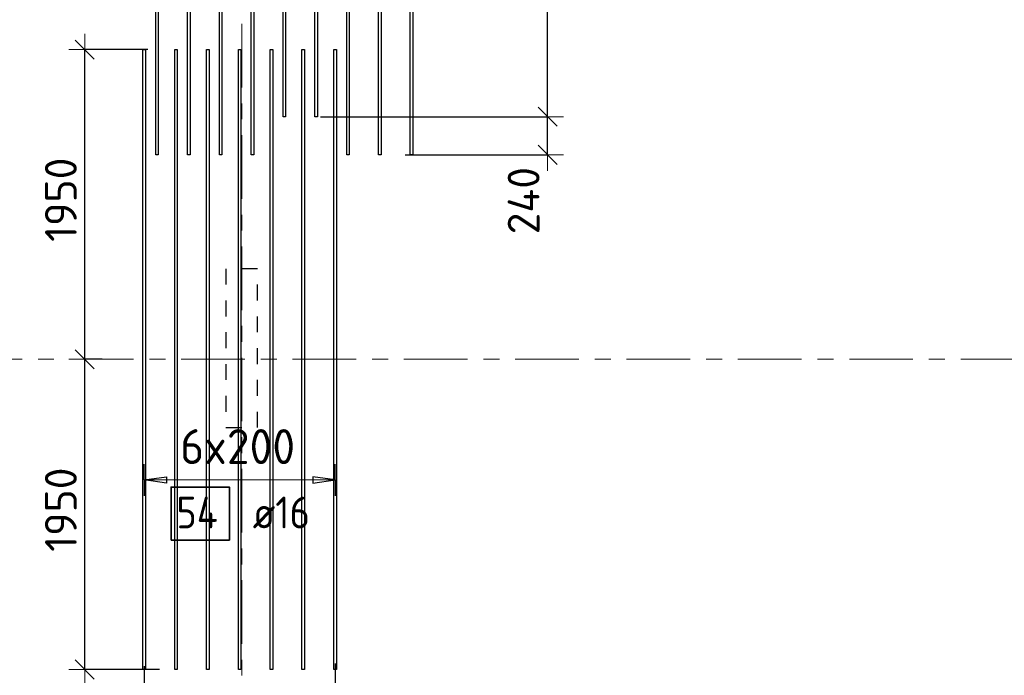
# Model space of a CAD drawing. Header units: metres. Extents: x -38 to 107, y -15 to 21.
# Tile 36 of 133: x 46.75 to 52.94, y 1.31 to 5.44. Entities that reach past the tile are written whole.
import ezdxf

# ---------------------------------------------------------------- set-up
doc = ezdxf.new("R2010")
doc.units = ezdxf.units.M
doc.header["$PDMODE"] = 65
for name, pattern in [('______11', [0.5, 0.4, -0.05, 0, -0.05]), ('______2', [0.0405, 0.03, -0.0105]), ('______5', [1.1, 0.8, -0.1, 0.1, -0.1])]:
    doc.linetypes.add(name, pattern=pattern)
doc.layers.add('XR$2$Осевая линия (1)', color=7, linetype='______5', lineweight=13)
doc.layers.add('XR$4$Размерная линия (1)', color=7, linetype='Continuous', lineweight=13)
for name, color, linetype, lineweight, true_color in [('XR$4$Арм.стержн.Доп. Арм верхн.зоны Х', 7, 'Continuous', 35, 0x8c8cff), ('XR$4$Арм.стержн.Доп. Арм. верхн.зоны У', 7, 'Continuous', 35, 0x739641), ('XR$6$Стена_ бетон несущ.', 7, 'Continuous', 70, 0xb4b496)]:
    doc.layers.add(name, color=color, linetype=linetype, lineweight=lineweight, true_color=true_color)
doc.styles.add('ISOCPEUR', font='txt')
doc.dimstyles.new('DIMSTYLE_3', dxfattribs={"dimtxt": 0.2, "dimasz": 0.2, "dimexe": 0, "dimexo": 0, "dimgap": 0.1, "dimtad": 2, "dimdec": 0, "dimlfac": 1000, "dimrnd": 5, "dimzin": 12, "dimdsep": 46, "dimtxsty": 'ISOCPEUR', "dimblk1": 'ALL_ML_STRICH', "dimblk2": 'ALL_ML_STRICH', "dimsah": 1, "dimcen": 0, "dimclrd": 7, "dimclre": 256, "dimclrt": 7, "dimadec": 0, "dimazin": 0, "dimtfac": 1, "dimtdec": 0, "dimtix": 1, "dimtmove": 2, "dimatfit": 3, "dimfxl": 0, "dimtzin": 0, "dimlwd": 0, "dimlwe": -3, "dimarcsym": 0})
doc.dimstyles.new('DIMSTYLE_33', dxfattribs={"dimtxt": 0.2, "dimasz": 0.2, "dimexe": 0, "dimexo": 0, "dimgap": 0.1, "dimtad": 2, "dimdec": 0, "dimlfac": 1000, "dimrnd": 5, "dimzin": 12, "dimdsep": 46, "dimtxsty": 'ISOCPEUR', "dimblk1": 'ALL_ML_STRICH', "dimblk2": 'ALL_ML_STRICH', "dimsah": 1, "dimcen": 0, "dimclrd": 7, "dimclre": 256, "dimclrt": 7, "dimadec": 0, "dimazin": 0, "dimtfac": 1, "dimtdec": 0, "dimtix": 1, "dimtmove": 2, "dimatfit": 3, "dimfxl": 0, "dimtvp": 1.2, "dimtzin": 0, "dimlwd": 0, "dimlwe": -3, "dimarcsym": 0})

# ---------------------------------------------------------------- blocks, each defined once
blk = doc.blocks.new('ALL_ML_STRICH')
at = {"color": 0, "linetype": 'ByBlock', "lineweight": -2}
for p, q in [((0, -0.5), (0, 0.5)), ((-1, 0), (0.5, 0)), ((-0.3, -0.3), (0.3, 0.3))]:
    blk.add_line(p, q, dxfattribs=at)
blk = doc.blocks.new('*D513')
at = {"layer": 'DEFPOINTS', "color": 7, "linetype": 'Continuous', "lineweight": 13, "transparency": 33554687}
for p in [(47.537, 1.3888), (48.15, 1.2006), (47.537, 0.8224)]:
    blk.add_point(p, dxfattribs=at)
at = {"layer": 'XR$4$Размерная линия (1)', "color": 9, "linetype": 'Continuous', "lineweight": -2, "true_color": 0xc7c7c7, "transparency": 33554687}
for p, q in [((47.537, 1.3688), (47.537, 0.8224)), ((48.15, 1.1806), (48.15, 0.8224))]:
    blk.add_line(p, q, dxfattribs=at)
at = {"layer": 'XR$4$Размерная линия (1)', "color": 7, "linetype": 'Continuous', "lineweight": -2, "transparency": 33554687}
blk.add_line((47.537, 0.8224), (48.15, 0.8224), dxfattribs=at)
at = {"layer": 'XR$4$Размерная линия (1)', "color": 7, "linetype": 'Continuous', "lineweight": 13, "transparency": 33554687, "xscale": 0.2, "yscale": 0.2, "zscale": 0.2, "rotation": 180}
blk.add_blockref('ALL_ML_STRICH', (47.537, 0.8224), dxfattribs=at)
at = {"layer": 'XR$4$Размерная линия (1)', "color": 7, "linetype": 'Continuous', "lineweight": 13, "transparency": 33554687, "xscale": 0.2, "yscale": 0.2, "zscale": 0.2}
blk.add_blockref('ALL_ML_STRICH', (48.15, 0.8224), dxfattribs=at)
at = {"layer": 'XR$4$Размерная линия (1)', "color": 7, "linetype": 'Continuous', "lineweight": 13, "transparency": 33554687, "insert": (47.8735, 0.9724), "char_height": 0.2, "width": 0.6, "attachment_point": 5, "style": 'ISOCPEUR'}
blk.add_mtext('\\A1;{615}', dxfattribs=at)
blk = doc.blocks.new('*D514')
at = {"layer": 'DEFPOINTS', "color": 7, "linetype": 'Continuous', "lineweight": 13, "transparency": 33554687}
for p in [(48.737, 1.4063), (48.15, 1.2006), (48.15, 0.8224)]:
    blk.add_point(p, dxfattribs=at)
at = {"layer": 'XR$4$Размерная линия (1)', "color": 9, "linetype": 'Continuous', "lineweight": -2, "true_color": 0xc7c7c7, "transparency": 33554687}
for p, q in [((48.737, 1.3863), (48.737, 0.8224)), ((48.15, 1.1806), (48.15, 0.8224))]:
    blk.add_line(p, q, dxfattribs=at)
at = {"layer": 'XR$4$Размерная линия (1)', "color": 7, "linetype": 'Continuous', "lineweight": -2, "transparency": 33554687}
blk.add_line((48.15, 0.8224), (48.737, 0.8224), dxfattribs=at)
at = {"layer": 'XR$4$Размерная линия (1)', "color": 7, "linetype": 'Continuous', "lineweight": 13, "transparency": 33554687, "xscale": 0.2, "yscale": 0.2, "zscale": 0.2, "rotation": 180}
blk.add_blockref('ALL_ML_STRICH', (48.15, 0.8224), dxfattribs=at)
at = {"layer": 'XR$4$Размерная линия (1)', "color": 7, "linetype": 'Continuous', "lineweight": 13, "transparency": 33554687, "xscale": 0.2, "yscale": 0.2, "zscale": 0.2}
blk.add_blockref('ALL_ML_STRICH', (48.737, 0.8224), dxfattribs=at)
at = {"layer": 'XR$4$Размерная линия (1)', "color": 7, "linetype": 'Continuous', "lineweight": 13, "transparency": 33554687, "insert": (48.4535, 0.9724), "char_height": 0.2, "width": 0.6, "attachment_point": 5, "style": 'ISOCPEUR'}
blk.add_mtext('\\A1;{585}', dxfattribs=at)
blk = doc.blocks.new('*D515')
at = {"layer": 'DEFPOINTS', "color": 7, "linetype": 'Continuous', "lineweight": 13, "transparency": 33554687}
for p in [(48.6259, 4.826), (49.1578, 4.5867), (50.073, 4.5867)]:
    blk.add_point(p, dxfattribs=at)
at = {"layer": 'XR$4$Размерная линия (1)', "color": 9, "linetype": 'Continuous', "lineweight": -2, "true_color": 0xc7c7c7, "transparency": 33554687}
for p, q in [((48.6459, 4.826), (50.073, 4.826)), ((49.1778, 4.5867), (50.073, 4.5867))]:
    blk.add_line(p, q, dxfattribs=at)
at = {"layer": 'XR$4$Размерная линия (1)', "color": 7, "linetype": 'Continuous', "lineweight": -2, "transparency": 33554687}
blk.add_line((50.073, 4.5867), (50.073, 4.826), dxfattribs=at)
at = {"layer": 'XR$4$Размерная линия (1)', "color": 7, "linetype": 'Continuous', "lineweight": 13, "transparency": 33554687, "xscale": 0.2, "yscale": 0.2, "zscale": 0.2}
for p, rotation in [((50.073, 4.826), 90), ((50.073, 4.5867), 270)]:
    blk.add_blockref('ALL_ML_STRICH', p, dxfattribs=dict(at, rotation=rotation))
at = {"layer": 'XR$4$Размерная линия (1)', "color": 7, "linetype": 'Continuous', "lineweight": 13, "transparency": 33554687, "insert": (49.9223, 4.2982), "char_height": 0.2, "width": 0.6, "attachment_point": 5, "rotation": 90, "style": 'ISOCPEUR'}
blk.add_mtext('\\A1;{240}', dxfattribs=at)
blk = doc.blocks.new('*D516')
at = {"layer": 'DEFPOINTS', "color": 7, "linetype": 'Continuous', "lineweight": 13, "transparency": 33554687}
for p in [(48.6259, 6.776), (48.6259, 4.826), (50.073, 4.826)]:
    blk.add_point(p, dxfattribs=at)
at = {"layer": 'XR$4$Размерная линия (1)', "color": 9, "linetype": 'Continuous', "lineweight": -2, "true_color": 0xc7c7c7, "transparency": 33554687}
for p, q in [((48.6459, 6.776), (50.073, 6.776)), ((48.6459, 4.826), (50.073, 4.826))]:
    blk.add_line(p, q, dxfattribs=at)
at = {"layer": 'XR$4$Размерная линия (1)', "color": 7, "linetype": 'Continuous', "lineweight": -2, "transparency": 33554687}
blk.add_line((50.073, 4.826), (50.073, 6.776), dxfattribs=at)
at = {"layer": 'XR$4$Размерная линия (1)', "color": 7, "linetype": 'Continuous', "lineweight": 13, "transparency": 33554687, "xscale": 0.2, "yscale": 0.2, "zscale": 0.2}
for p, rotation in [((50.073, 6.776), 90), ((50.073, 4.826), 270)]:
    blk.add_blockref('ALL_ML_STRICH', p, dxfattribs=dict(at, rotation=rotation))
at = {"layer": 'XR$4$Размерная линия (1)', "color": 7, "linetype": 'Continuous', "lineweight": 13, "transparency": 33554687, "insert": (49.923, 5.831), "char_height": 0.2, "width": 0.8, "attachment_point": 5, "rotation": 90, "style": 'ISOCPEUR'}
blk.add_mtext('\\A1;{1950}', dxfattribs=at)
blk = doc.blocks.new('*D519')
at = {"layer": 'DEFPOINTS', "color": 7, "linetype": 'Continuous', "lineweight": 13, "transparency": 33554687}
for p in [(47.2934, 3.3), (47.1633, 1.3484), (47.6541, 1.3484)]:
    blk.add_point(p, dxfattribs=at)
at = {"layer": 'XR$4$Размерная линия (1)', "color": 9, "linetype": 'Continuous', "lineweight": -2, "true_color": 0xc7c7c7, "transparency": 33554687}
for p, q in [((47.2734, 3.3), (47.1633, 3.3)), ((47.6341, 1.3484), (47.1633, 1.3484))]:
    blk.add_line(p, q, dxfattribs=at)
at = {"layer": 'XR$4$Размерная линия (1)', "color": 7, "linetype": 'Continuous', "lineweight": -2, "transparency": 33554687}
blk.add_line((47.1633, 1.3484), (47.1633, 3.3), dxfattribs=at)
at = {"layer": 'XR$4$Размерная линия (1)', "color": 7, "linetype": 'Continuous', "lineweight": 13, "transparency": 33554687, "xscale": 0.2, "yscale": 0.2, "zscale": 0.2}
for p, rotation in [((47.1633, 3.3), 90), ((47.1633, 1.3484), 270)]:
    blk.add_blockref('ALL_ML_STRICH', p, dxfattribs=dict(at, rotation=rotation))
at = {"layer": 'XR$4$Размерная линия (1)', "color": 7, "linetype": 'Continuous', "lineweight": 13, "transparency": 33554687, "insert": (47.0133, 2.3542), "char_height": 0.2, "width": 0.8, "attachment_point": 5, "rotation": 90, "style": 'ISOCPEUR'}
blk.add_mtext('\\A1;{1950}', dxfattribs=at)
blk = doc.blocks.new('*D520')
at = {"layer": 'DEFPOINTS', "color": 7, "linetype": 'Continuous', "lineweight": 13, "transparency": 33554687}
for p in [(47.5793, 5.2484), (47.1633, 3.3), (47.2934, 3.3)]:
    blk.add_point(p, dxfattribs=at)
at = {"layer": 'XR$4$Размерная линия (1)', "color": 9, "linetype": 'Continuous', "lineweight": -2, "true_color": 0xc7c7c7, "transparency": 33554687}
for p, q in [((47.5593, 5.2484), (47.1633, 5.2484)), ((47.2734, 3.3), (47.1633, 3.3))]:
    blk.add_line(p, q, dxfattribs=at)
at = {"layer": 'XR$4$Размерная линия (1)', "color": 7, "linetype": 'Continuous', "lineweight": -2, "transparency": 33554687}
blk.add_line((47.1633, 3.3), (47.1633, 5.2484), dxfattribs=at)
at = {"layer": 'XR$4$Размерная линия (1)', "color": 7, "linetype": 'Continuous', "lineweight": 13, "transparency": 33554687, "xscale": 0.2, "yscale": 0.2, "zscale": 0.2}
for p, rotation in [((47.1633, 5.2484), 90), ((47.1633, 3.3), 270)]:
    blk.add_blockref('ALL_ML_STRICH', p, dxfattribs=dict(at, rotation=rotation))
at = {"layer": 'XR$4$Размерная линия (1)', "color": 7, "linetype": 'Continuous', "lineweight": 13, "transparency": 33554687, "insert": (47.0133, 4.3042), "char_height": 0.2, "width": 0.8, "attachment_point": 5, "rotation": 90, "style": 'ISOCPEUR'}
blk.add_mtext('\\A1;{1950}', dxfattribs=at)

msp = doc.modelspace()

# ---------------------------------------------------------------- linework, layer by layer
at = {"layer": 'XR$2$Осевая линия (1)', "color": 253, "linetype": '______11', "lineweight": 13, "true_color": 0xa0a0a0, "transparency": 33554687}
for p, q in [((48.15, -3.39), (48.15, 8.13)), ((-2.63, 3.3), (62.6, 3.3))]:
    msp.add_line(p, q, dxfattribs=at)
at = {"layer": 'XR$4$Арм.стержн.Доп. Арм верхн.зоны Х', "color": 253, "linetype": 'Continuous', "lineweight": -3, "true_color": 0xa0a0a0, "transparency": 33554687}
for p, q in [((47.537, 2.5409), (47.537, 2.6409)), ((48.737, 2.5409), (48.737, 2.6409)), ((47.537, 2.5409), (47.537, 2.4409)), ((48.737, 2.5409), (48.737, 2.4409))]:
    msp.add_line(p, q, dxfattribs=at)
at = {"layer": 'XR$4$Арм.стержн.Доп. Арм верхн.зоны Х', "color": 7, "linetype": 'Continuous', "lineweight": 25, "transparency": 33554687}
for p, q in [((47.537, 2.5409), (47.677, 2.5609)), ((47.677, 2.5209), (47.537, 2.5409)), ((47.677, 2.5609), (47.677, 2.5209)), ((48.737, 2.5409), (48.597, 2.5609)), ((48.597, 2.5609), (48.597, 2.5209)), ((48.597, 2.5209), (48.737, 2.5409))]:
    msp.add_line(p, q, dxfattribs=at)
at = {"layer": 'XR$4$Арм.стержн.Доп. Арм верхн.зоны Х', "color": 7, "linetype": 'Continuous', "lineweight": 13, "transparency": 33554687}
for p, q in [((47.537, 2.5409), (47.537, 2.5409)), ((48.737, 2.5409), (48.737, 2.5409))]:
    msp.add_line(p, q, dxfattribs=at)
at = {"layer": 'XR$4$Арм.стержн.Доп. Арм верхн.зоны Х', "color": 7, "linetype": 'Continuous', "lineweight": 25, "transparency": 33554687}
for points in [[(47.6099, 4.5867), (47.6099, 7.5367), (47.6259, 7.5367), (47.6259, 4.5867), (47.6099, 4.5867)], [(47.8099, 4.5867), (47.8099, 7.5367), (47.8259, 7.5367), (47.8259, 4.5867), (47.8099, 4.5867)], [(48.0099, 4.5867), (48.0099, 7.5367), (48.0259, 7.5367), (48.0259, 4.5867), (48.0099, 4.5867)], [(48.2099, 4.5867), (48.2099, 7.5367), (48.2259, 7.5367), (48.2259, 4.5867), (48.2099, 4.5867)], [(48.8099, 4.5867), (48.8099, 7.5367), (48.8259, 7.5367), (48.8259, 4.5867), (48.8099, 4.5867)], [(49.0099, 4.5867), (49.0099, 7.5367), (49.0259, 7.5367), (49.0259, 4.5867), (49.0099, 4.5867)], [(49.2099, 4.5867), (49.2099, 7.5367), (49.2259, 7.5367), (49.2259, 4.5867), (49.2099, 4.5867)], [(47.529, 1.3484), (47.529, 5.2484), (47.545, 5.2484), (47.545, 1.3484), (47.529, 1.3484)], [(47.729, 1.3484), (47.729, 5.2484), (47.745, 5.2484), (47.745, 1.3484), (47.729, 1.3484)], [(47.929, 1.3484), (47.929, 5.2484), (47.945, 5.2484), (47.945, 1.3484), (47.929, 1.3484)], [(48.129, 1.3484), (48.129, 5.2484), (48.145, 5.2484), (48.145, 1.3484), (48.129, 1.3484)], [(48.329, 1.3484), (48.329, 5.2484), (48.345, 5.2484), (48.345, 1.3484), (48.329, 1.3484)], [(48.529, 1.3484), (48.529, 5.2484), (48.545, 5.2484), (48.545, 1.3484), (48.529, 1.3484)], [(48.729, 1.3484), (48.729, 5.2484), (48.745, 5.2484), (48.745, 1.3484), (48.729, 1.3484)]]:
    msp.add_lwpolyline(points, dxfattribs=at)
at = {"layer": 'XR$4$Арм.стержн.Доп. Арм верхн.зоны Х', "color": 7, "linetype": 'Continuous', "lineweight": 13, "transparency": 33554687}
msp.add_lwpolyline([(47.537, 2.5409), (47.564, 2.5409), (47.564, 2.5409), (48.737, 2.5409)], dxfattribs=at)
at = {"layer": 'XR$4$Арм.стержн.Доп. Арм верхн.зоны Х', "color": 7, "linetype": 'Continuous', "lineweight": 35, "transparency": 33554687}
msp.add_lwpolyline([(47.706, 2.163), (48.0726, 2.163), (48.0726, 2.4963), (47.706, 2.4963), (47.706, 2.163)], dxfattribs=at)
at = {"layer": 'XR$4$Арм.стержн.Доп. Арм. верхн.зоны У', "color": 7, "linetype": 'Continuous', "lineweight": 25, "transparency": 33554687}
for points in [[(48.4259, 6.776), (48.4259, 4.826), (48.4099, 4.826), (48.4099, 6.776), (48.4259, 6.776)], [(48.6259, 6.776), (48.6259, 4.826), (48.6099, 4.826), (48.6099, 6.776), (48.6259, 6.776)]]:
    msp.add_lwpolyline(points, dxfattribs=at)
at = {"layer": 'XR$6$Стена_ бетон несущ.', "color": 253, "linetype": '______2', "lineweight": -3, "true_color": 0xa0a0a0, "transparency": 33554687}
for p, q in [((48.25, 3.87), (48.05, 3.87)), ((48.05, 3.87), (48.05, 2.87)), ((48.25, 2.87), (48.25, 3.87)), ((48.05, 2.87), (48.25, 2.87))]:
    msp.add_line(p, q, dxfattribs=at)

# ---------------------------------------------------------------- texts
at = {"layer": 'XR$4$Арм.стержн.Доп. Арм верхн.зоны Х', "color": 7, "linetype": 'Continuous', "lineweight": 13, "transparency": 33554687, "insert": (47.763, 2.6409), "char_height": 0.22, "width": 0.873359, "attachment_point": 7, "style": 'ISOCPEUR'}
msp.add_mtext('\\W0.95;6x200', dxfattribs=at)
at = {"layer": 'XR$4$Арм.стержн.Доп. Арм верхн.зоны Х', "color": 7, "linetype": 'Continuous', "lineweight": 25, "transparency": 33554687, "char_height": 0.2, "attachment_point": 7, "style": 'ISOCPEUR'}
for s, insert, width in [('\\W0.88;54', (47.7393, 2.2363), 0.387995), ('\\W0.89; ø16 ', (48.106, 2.2363), 0.749105)]:
    msp.add_mtext(s, dxfattribs=dict(at, insert=insert, width=width))

# ---------------------------------------------------------------- dimensions: what is measured, and where the dimension line sits
at = {"layer": 'XR$4$Размерная линия (1)', "color": 7, "linetype": 'Continuous', "lineweight": 13, "transparency": 33554687}
for base, p1, p2, dimstyle, picture, middle in [((50.073, 6.776), (48.6459, 4.826), (48.6459, 6.776), 'DIMSTYLE_3', '*D516', (49.923, 5.831)), ((47.1633, 5.2484), (47.2734, 3.3), (47.5593, 5.2484), 'DIMSTYLE_3', '*D520', (47.0133, 4.3042)), ((50.073, 4.826), (49.1778, 4.5867), (48.6459, 4.826), 'DIMSTYLE_33', '*D515', (49.9223, 4.2982)), ((47.1633, 3.3), (47.6341, 1.3484), (47.2734, 3.3), 'DIMSTYLE_3', '*D519', (47.0133, 2.3542))]:
    dim = msp.add_linear_dim(base=base, p1=p1, p2=p2, angle=90, dimstyle=dimstyle, override={"dimpost": '<>', "dimclrd": 7, "dimclre": 9, "dimclrt": 7, "dimlwd": 0, "dimlwe": 65533}, dxfattribs=at)
    dim.commit()
    dim.dimension.update_dxf_attribs({"geometry": picture, "text_midpoint": middle, "dimtype": 160})
for base, p1, p2, picture, middle in [((48.15, 0.8224), (47.537, 1.3688), (48.15, 1.1806), '*D513', (47.8735, 0.9724)), ((48.737, 0.8224), (48.15, 1.1806), (48.737, 1.3863), '*D514', (48.4535, 0.9724))]:
    dim = msp.add_linear_dim(base=base, p1=p1, p2=p2, dimstyle='DIMSTYLE_3', override={"dimpost": '<>', "dimclrd": 7, "dimclre": 9, "dimclrt": 7, "dimlwd": 0, "dimlwe": 65533}, dxfattribs=at)
    dim.commit()
    dim.dimension.update_dxf_attribs({"geometry": picture, "text_midpoint": middle, "dimtype": 160})

doc.saveas('drawing.dxf')
